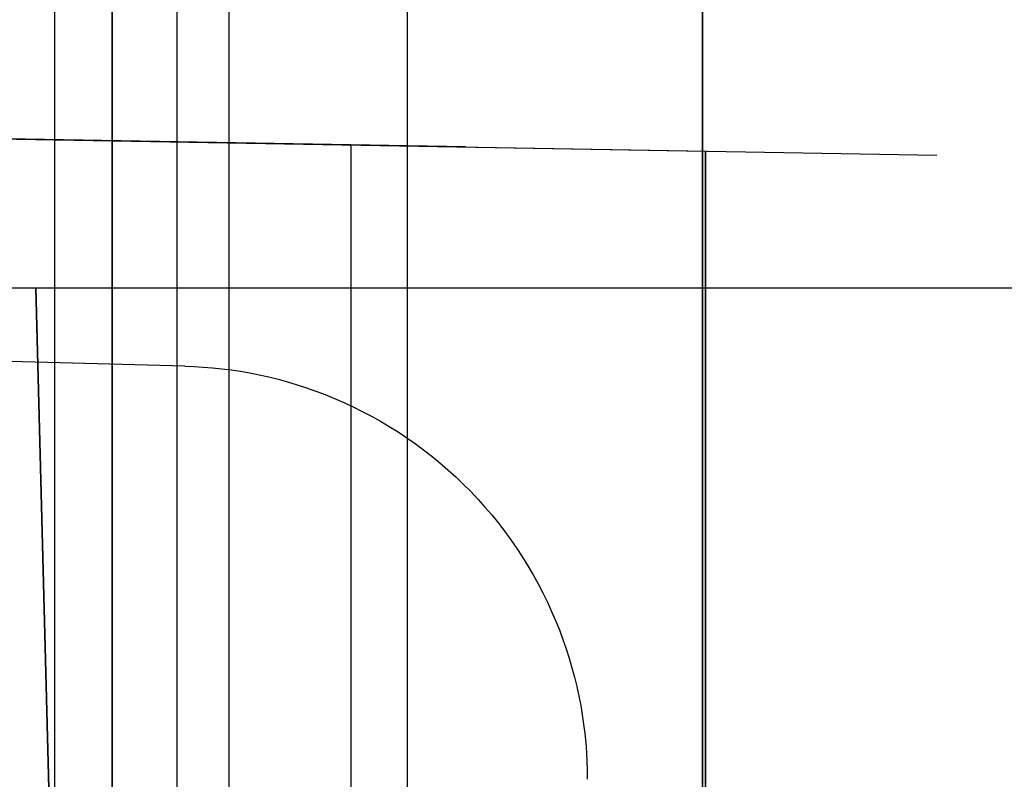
# Model space of a CAD drawing. Header units: millimetres. Extents: x -15 to 7, y 1 to 148.
# Tile 89 of 256: x -5.31 to -3.64, y 16.2 to 17.49. Entities that reach past the tile are written whole.
import ezdxf

# ---------------------------------------------------------------- set-up
doc = ezdxf.new("R2010")
doc.units = ezdxf.units.MM
doc.header["$MEASUREMENT"] = 0
doc.layers.add('Default', color=7, linetype='Continuous', true_color=0x000000)

msp = doc.modelspace()

# ---------------------------------------------------------------- linework, layer by layer
at = {"layer": 'Default', "color": 254, "true_color": 0xcad1ee}
for points in [[(-5.1497, 6.6918), (-5.1497, 71.2156)], [(-5.1497, 69.6998), (-5.1497, 6.9734)], [(-4.6497, 6.9603), (-4.6497, 69.7052)], [(-4.1497, 6.9472), (-4.1497, 69.7106)], [(-4.1497, 7.2489), (-4.1497, 69.3953)], [(-4.1497, 69.08), (-4.1497, 8.1651)], [(-5.2473, 9.1952), (-5.2473, 68.0393)], [(-5.1497, 9.1926), (-5.1497, 68.0403)], [(-5.345, 17.2877), (-4.145, 17.2668)], [(-4.745, 15.2982), (-4.745, 17.2773)], [(-4.745, 15.2982), (-4.745, 17.2773)], [(-4.145, 15.3087), (-4.145, 17.2668)], [(-4.145, 17.2668), (-4.145, 15.3087)], [(-4.145, 15.3087), (-4.145, 17.2668)], [(-5.0267, 16.9026), (-5.345, 16.9109)], [(-5.0267, 16.9026), (-5.0113, 16.902), (-4.9958, 16.9011), (-4.9801, 16.8998), (-4.9644, 16.8982), (-4.9486, 16.8962), (-4.9327, 16.8938), (-4.9168, 16.891), (-4.9008, 16.8878), (-4.8848, 16.8842), (-4.8688, 16.8803), (-4.8528, 16.8759), (-4.8368, 16.8711), (-4.8208, 16.8659), (-4.8048, 16.8603), (-4.7889, 16.8543), (-4.7731, 16.8478), (-4.7573, 16.841), (-4.7417, 16.8337), (-4.7262, 16.826), (-4.7108, 16.8179), (-4.6956, 16.8094), (-4.6805, 16.8004), (-4.6656, 16.7911), (-4.651, 16.7814), (-4.6365, 16.7713), (-4.6223, 16.7608), (-4.6083, 16.7499), (-4.5946, 16.7386), (-4.5811, 16.727), (-4.5679, 16.7151), (-4.5551, 16.7028), (-4.5425, 16.6902), (-4.5303, 16.6773), (-4.5184, 16.664), (-4.5069, 16.6505), (-4.4957, 16.6368), (-4.4849, 16.6227), (-4.4745, 16.6084), (-4.4645, 16.5939), (-4.4548, 16.5792), (-4.4456, 16.5643), (-4.4367, 16.5492), (-4.4283, 16.5339), (-4.4202, 16.5185), (-4.4126, 16.503), (-4.4054, 16.4873), (-4.3986, 16.4716), (-4.3923, 16.4557), (-4.3863, 16.4398), (-4.3808, 16.4238), (-4.3757, 16.4078), (-4.371, 16.3918), (-4.3667, 16.3758), (-4.3628, 16.3598), (-4.3593, 16.3438), (-4.3562, 16.3278), (-4.3535, 16.3119), (-4.3512, 16.296), (-4.3493, 16.2802), (-4.3477, 16.2645), (-4.3465, 16.2489), (-4.3457, 16.2334), (-4.3452, 16.2181), (-4.345, 16.2028)]]:
    msp.add_lwpolyline(points, dxfattribs=at)
at = {"layer": 'Default', "color": 171, "true_color": 0x8080ff}
for points in [[(-4.9524, 70.4573), (-4.9524, 1.062)], [(-5.0397, 3.37), (-5.0397, 27.5187)]]:
    msp.add_lwpolyline(points, dxfattribs=at)
at = {"layer": 'Default', "color": 254, "true_color": 0xcad1ee, "extrusion": (0.017447, -0.00030454, 0.999848)}
msp.add_lwpolyline([(17.1918, 5.2543), (17.1918, 4.0539)], dxfattribs=at)
at = {"layer": 'Default', "color": 254, "true_color": 0xcad1ee, "extrusion": (-0.017447, 0.00030454, 0.999848)}
msp.add_lwpolyline([(-17.1918, -4.8529), (-17.1918, -6.0532)], dxfattribs=at)
at = {"layer": 'Default', "color": 254, "true_color": 0xcad1ee, "extrusion": (1, 0, 0)}
for points in [[(17.2773, -22.4033), (17.2773, -23.3824)], [(17.2668, -22.4138), (17.2668, -23.3719)], [(16.7114, -101.0535), (16.7438, -100.9503), (16.7735, -100.8455), (16.8003, -100.7393), (16.8242, -100.6317), (16.845, -100.5229), (16.8627, -100.413), (16.8772, -100.3022), (16.8885, -100.1905), (16.8966, -100.0781), (16.9012, -99.9652), (16.9026, -99.8519), (16.9005, -99.7384), (16.895, -99.6248), (16.8861, -99.5112), (16.8737, -99.3978), (16.858, -99.2848), (16.8389, -99.1724), (16.8164, -99.0606), (16.7905, -98.9497), (16.7614, -98.8397), (16.7291, -98.7308), (16.6936, -98.6232), (16.655, -98.517), (16.6134, -98.4123), (16.5689, -98.3093), (16.5216, -98.208), (16.4715, -98.1086), (16.4188, -98.0112), (16.3635, -97.9159), (16.3058, -97.8227), (16.2459, -97.7318), (16.1838, -97.6432), (16.1191, -97.5564), (16.0516, -97.471), (15.9812, -97.387), (15.908, -97.3047), (15.8321, -97.2241), (15.7534, -97.1453), (15.6721, -97.0686), (15.5882, -96.994), (15.5018, -96.9217), (15.4131, -96.8518), (15.322, -96.7843), (15.2288, -96.7195), (15.1335, -96.6574), (15.0362, -96.5981), (14.9371, -96.5416), (14.8363, -96.4882), (14.734, -96.4378), (14.6302, -96.3906), (14.5252, -96.3465), (14.419, -96.3057), (14.3118, -96.2681), (14.2038, -96.2338), (14.0952, -96.2029), (13.9859, -96.1752), (13.8764, -96.1509), (13.7665, -96.13), (13.6566, -96.1124), (13.5468, -96.098), (13.4372, -96.0869), (13.3279, -96.0791), (13.2191, -96.0744), (13.1109, -96.0729)], [(16.2877, -23.3719), (16.2877, -22.4138)]]:
    msp.add_lwpolyline(points, dxfattribs=at)
at = {"layer": 'Default', "color": 1, "true_color": 0xff0000}
for points in [[(-8.2188, 17.0353), (-4.0585, 17.0353)], [(-6.2, 17.0353), (-5.2747, 17.0353)], [(-5.2795, 17.0353), (-5.2141, 14.5353)], [(-5.2141, 14.5353), (-5.2795, 17.0353)], [(-5.2795, 17.0353), (-5.2141, 14.5353)], [(-5.2141, 14.5353), (-5.2795, 17.0353)], [(-5.2795, 17.0353), (-5.2141, 14.5353)], [(-5.2141, 14.5353), (-5.2795, 17.0353)], [(-5.2795, 17.0353), (-5.2141, 14.5353)], [(-5.2141, 14.5353), (-5.2795, 17.0353)], [(-5.2795, 17.0353), (-5.2141, 14.5353)], [(-5.2141, 14.5353), (-5.2795, 17.0353)], [(-5.2795, 17.0353), (-5.2141, 14.5353)], [(-5.2141, 14.5353), (-5.2795, 17.0353)], [(-5.2795, 17.0353), (-5.2141, 14.5353)], [(-5.2141, 14.5353), (-5.2795, 17.0353)], [(-5.2795, 17.0353), (-5.2141, 14.5353)], [(-5.2141, 14.5353), (-5.2795, 17.0353)], [(-5.2795, 17.0353), (-5.2141, 14.5353)], [(-5.2141, 14.5353), (-5.2795, 17.0353)], [(-5.2141, 14.5353), (-5.2795, 17.0353)], [(-5.2141, 14.5353), (-5.2795, 17.0353)], [(-5.2141, 14.5353), (-5.2795, 17.0353)], [(-5.2141, 14.5353), (-5.2795, 17.0353)], [(-5.2141, 14.5353), (-5.2795, 17.0353)], [(-5.2141, 14.5353), (-5.2795, 17.0353)], [(-5.2141, 14.5353), (-5.2795, 17.0353)], [(-5.2141, 14.5353), (-5.2795, 17.0353)], [(-5.2141, 14.5353), (-5.2795, 17.0353)], [(-5.2141, 14.5353), (-5.2795, 17.0353)], [(-5.2141, 14.5353), (-5.2795, 17.0353)], [(-5.2141, 14.5353), (-5.2795, 17.0353)], [(-5.2141, 14.5353), (-5.2795, 17.0353)], [(-5.2141, 14.5353), (-5.2795, 17.0353)], [(-5.2141, 14.5353), (-5.2795, 17.0353)], [(-5.2141, 14.5353), (-5.2795, 17.0353)], [(-5.2141, 14.5353), (-5.2795, 17.0353)], [(-5.2141, 14.5353), (-5.2795, 17.0353)], [(-4.0585, 17.0353), (-3.2, 17.0353)]]:
    msp.add_lwpolyline(points, dxfattribs=at)
at = {"layer": 'Default', "color": 1, "true_color": 0xff0000, "extrusion": (-3.5479e-11, 1, 1.41613e-11)}
msp.add_lwpolyline([(3.2, -90.9362), (3.2006, -90.9917), (3.2025, -91.0477), (3.2056, -91.1041), (3.2101, -91.1609), (3.2159, -91.218), (3.2231, -91.2755), (3.2317, -91.3332), (3.2417, -91.3911), (3.2532, -91.4493), (3.2661, -91.5075), (3.2806, -91.5658), (3.2965, -91.6241), (3.314, -91.6824), (3.3329, -91.7406), (3.3535, -91.7986), (3.3755, -91.8565), (3.3991, -91.914), (3.4243, -91.9713), (3.451, -92.0281), (3.4793, -92.0845), (3.5091, -92.1403), (3.5404, -92.1956), (3.5732, -92.2503), (3.6075, -92.3043), (3.6433, -92.3575), (3.6805, -92.4099), (3.7191, -92.4614), (3.7591, -92.512), (3.8005, -92.5616), (3.8431, -92.6102), (3.8871, -92.6577), (3.9322, -92.704), (3.9786, -92.7492), (4.0261, -92.7931), (4.0746, -92.8358), (4.1243, -92.8771), (4.1748, -92.9171), (4.2264, -92.9557), (4.2788, -92.993), (4.332, -93.0287), (4.3859, -93.063), (4.4406, -93.0958), (4.4959, -93.1272), (4.5518, -93.1569), (4.6081, -93.1852), (4.665, -93.2119), (4.7222, -93.2371), (4.7798, -93.2607), (4.8376, -93.2828), (4.8956, -93.3033), (4.9538, -93.3223), (5.0121, -93.3397), (5.0704, -93.3557), (5.1287, -93.3701), (5.187, -93.383), (5.2451, -93.3945), (5.303, -93.4045), (5.3608, -93.4131), (5.4182, -93.4203), (5.4754, -93.4261), (5.5322, -93.4306), (5.5885, -93.4338), (5.6445, -93.4356), (5.7, -93.4362)], dxfattribs=at)
at = {"layer": 'Default', "color": 1, "true_color": 0xff0000, "extrusion": (1, 0, 0)}
for points in [[(17.0353, -46.6613), (17.0353, -47.503)], [(17.0353, -50.6613), (17.0353, -51.503)], [(17.0353, -54.6613), (17.0353, -55.503)], [(17.0353, -58.6613), (17.0353, -59.503)], [(17.0353, -62.6613), (17.0353, -63.503)], [(17.0353, -66.6613), (17.0353, -67.503)], [(17.0353, -70.6613), (17.0353, -71.503)], [(17.0353, -74.6613), (17.0353, -75.503)], [(17.0353, -78.6613), (17.0353, -79.503)], [(17.0353, -30.2502), (17.0353, -30.8396)], [(17.0353, -92.5007), (17.0353, -80.356)], [(17.0353, -77.8083), (17.0353, -76.356)], [(17.0353, -73.8083), (17.0353, -72.356)], [(17.0353, -69.8083), (17.0353, -68.356)], [(17.0353, -65.8083), (17.0353, -64.356)], [(17.0353, -61.8083), (17.0353, -60.356)], [(17.0353, -57.8083), (17.0353, -56.356)], [(17.0353, -53.8083), (17.0353, -52.356)], [(17.0353, -49.8083), (17.0353, -48.356)], [(17.0353, -45.8083), (17.0353, -30.8396)]]:
    msp.add_lwpolyline(points, dxfattribs=at)
at = {"layer": 'Default', "color": 1, "true_color": 0xff0000, "extrusion": (4.4693e-11, 1, 4.3538e-11)}
msp.add_lwpolyline([(5.2795, -79.503), (5.2793, -79.5212), (5.2787, -79.5397), (5.2777, -79.5582), (5.2763, -79.5769), (5.2744, -79.5957), (5.272, -79.6146), (5.2692, -79.6336), (5.266, -79.6527), (5.2623, -79.6718), (5.2581, -79.6909), (5.2534, -79.7101), (5.2483, -79.7293), (5.2426, -79.7484), (5.2365, -79.7676), (5.2298, -79.7867), (5.2227, -79.8057), (5.2151, -79.8246), (5.2069, -79.8434), (5.1983, -79.8621), (5.1892, -79.8807), (5.1795, -79.8991), (5.1694, -79.9173), (5.1588, -79.9353), (5.1477, -79.9531), (5.1362, -79.9707), (5.1241, -79.988), (5.1117, -80.005), (5.0987, -80.0217), (5.0854, -80.0381), (5.0716, -80.0542), (5.0574, -80.0699), (5.0428, -80.0853), (5.0278, -80.1003), (5.0124, -80.1149), (4.9967, -80.1291), (4.9807, -80.1429), (4.9643, -80.1563), (4.9476, -80.1692), (4.9306, -80.1816), (4.9134, -80.1937), (4.8959, -80.2052), (4.8782, -80.2163), (4.8602, -80.2269), (4.8421, -80.237), (4.8238, -80.2466), (4.8053, -80.2557), (4.7867, -80.2643), (4.768, -80.2725), (4.7492, -80.2801), (4.7302, -80.2872), (4.7113, -80.2939), (4.6923, -80.3), (4.6732, -80.3057), (4.6542, -80.3109), (4.6352, -80.3155), (4.6162, -80.3198), (4.5972, -80.3235), (4.5783, -80.3268), (4.5594, -80.3296), (4.5407, -80.332), (4.522, -80.3339), (4.5035, -80.3354), (4.4851, -80.3365), (4.4668, -80.3372)], dxfattribs=at)
at = {"layer": 'Default', "color": 1, "true_color": 0xff0000, "extrusion": (4.46973e-11, 1, -4.35337e-11)}
msp.add_lwpolyline([(4.4668, -77.8271), (4.4851, -77.8277), (4.5035, -77.8288), (4.522, -77.8303), (4.5407, -77.8323), (4.5594, -77.8347), (4.5783, -77.8375), (4.5972, -77.8408), (4.6162, -77.8445), (4.6352, -77.8487), (4.6542, -77.8534), (4.6732, -77.8586), (4.6923, -77.8643), (4.7113, -77.8704), (4.7302, -77.877), (4.7492, -77.8842), (4.768, -77.8918), (4.7867, -77.8999), (4.8053, -77.9086), (4.8238, -77.9177), (4.8421, -77.9273), (4.8602, -77.9374), (4.8782, -77.948), (4.8959, -77.9591), (4.9134, -77.9706), (4.9306, -77.9826), (4.9476, -77.9951), (4.9643, -78.008), (4.9807, -78.0214), (4.9967, -78.0352), (5.0124, -78.0494), (5.0278, -78.064), (5.0428, -78.079), (5.0574, -78.0944), (5.0716, -78.1101), (5.0854, -78.1262), (5.0987, -78.1426), (5.1117, -78.1593), (5.1241, -78.1763), (5.1362, -78.1936), (5.1477, -78.2112), (5.1588, -78.229), (5.1694, -78.247), (5.1795, -78.2652), (5.1892, -78.2836), (5.1983, -78.3021), (5.2069, -78.3208), (5.2151, -78.3397), (5.2227, -78.3586), (5.2298, -78.3776), (5.2365, -78.3967), (5.2426, -78.4158), (5.2483, -78.435), (5.2534, -78.4542), (5.2581, -78.4733), (5.2623, -78.4925), (5.266, -78.5116), (5.2692, -78.5307), (5.272, -78.5496), (5.2744, -78.5685), (5.2763, -78.5874), (5.2777, -78.606), (5.2787, -78.6246), (5.2793, -78.643), (5.2795, -78.6613)], dxfattribs=at)
at = {"layer": 'Default', "color": 1, "true_color": 0xff0000, "extrusion": (4.47038e-11, 1, 4.35485e-11)}
for points in [[(5.2795, -75.503), (5.2793, -75.5212), (5.2787, -75.5397), (5.2777, -75.5582), (5.2763, -75.5769), (5.2744, -75.5957), (5.272, -75.6146), (5.2692, -75.6336), (5.266, -75.6527), (5.2623, -75.6718), (5.2581, -75.6909), (5.2534, -75.7101), (5.2483, -75.7293), (5.2426, -75.7484), (5.2365, -75.7676), (5.2298, -75.7867), (5.2227, -75.8057), (5.2151, -75.8246), (5.2069, -75.8434), (5.1983, -75.8621), (5.1892, -75.8807), (5.1795, -75.8991), (5.1694, -75.9173), (5.1588, -75.9353), (5.1477, -75.9531), (5.1362, -75.9707), (5.1241, -75.988), (5.1117, -76.005), (5.0987, -76.0217), (5.0854, -76.0381), (5.0716, -76.0542), (5.0574, -76.0699), (5.0428, -76.0853), (5.0278, -76.1003), (5.0124, -76.1149), (4.9967, -76.1291), (4.9807, -76.1429), (4.9643, -76.1563), (4.9476, -76.1692), (4.9306, -76.1816), (4.9134, -76.1937), (4.8959, -76.2052), (4.8782, -76.2163), (4.8602, -76.2269), (4.8421, -76.237), (4.8238, -76.2466), (4.8053, -76.2557), (4.7867, -76.2643), (4.768, -76.2725), (4.7492, -76.2801), (4.7302, -76.2872), (4.7113, -76.2939), (4.6923, -76.3), (4.6732, -76.3057), (4.6542, -76.3109), (4.6352, -76.3155), (4.6162, -76.3198), (4.5972, -76.3235), (4.5783, -76.3268), (4.5594, -76.3296), (4.5407, -76.332), (4.522, -76.3339), (4.5035, -76.3354), (4.4851, -76.3365), (4.4668, -76.3372)], [(5.2795, -63.503), (5.2793, -63.5212), (5.2787, -63.5397), (5.2777, -63.5582), (5.2763, -63.5769), (5.2744, -63.5957), (5.272, -63.6146), (5.2692, -63.6336), (5.266, -63.6527), (5.2623, -63.6718), (5.2581, -63.6909), (5.2534, -63.7101), (5.2483, -63.7293), (5.2426, -63.7484), (5.2365, -63.7676), (5.2298, -63.7867), (5.2227, -63.8057), (5.2151, -63.8246), (5.2069, -63.8434), (5.1983, -63.8621), (5.1892, -63.8807), (5.1795, -63.8991), (5.1694, -63.9173), (5.1588, -63.9353), (5.1477, -63.9531), (5.1362, -63.9707), (5.1241, -63.988), (5.1117, -64.005), (5.0987, -64.0217), (5.0854, -64.0381), (5.0716, -64.0542), (5.0574, -64.0699), (5.0428, -64.0853), (5.0278, -64.1003), (5.0124, -64.1149), (4.9967, -64.1291), (4.9807, -64.1429), (4.9643, -64.1563), (4.9476, -64.1692), (4.9306, -64.1816), (4.9134, -64.1937), (4.8959, -64.2052), (4.8782, -64.2163), (4.8602, -64.2269), (4.8421, -64.237), (4.8238, -64.2466), (4.8053, -64.2557), (4.7867, -64.2643), (4.768, -64.2725), (4.7492, -64.2801), (4.7302, -64.2872), (4.7113, -64.2939), (4.6923, -64.3), (4.6732, -64.3057), (4.6542, -64.3109), (4.6352, -64.3155), (4.6162, -64.3198), (4.5972, -64.3235), (4.5783, -64.3268), (4.5594, -64.3296), (4.5407, -64.332), (4.522, -64.3339), (4.5035, -64.3354), (4.4851, -64.3365), (4.4668, -64.3372)], [(5.2795, -55.503), (5.2793, -55.5212), (5.2787, -55.5397), (5.2777, -55.5582), (5.2763, -55.5769), (5.2744, -55.5957), (5.272, -55.6146), (5.2692, -55.6336), (5.266, -55.6527), (5.2623, -55.6718), (5.2581, -55.6909), (5.2534, -55.7101), (5.2483, -55.7293), (5.2426, -55.7484), (5.2365, -55.7676), (5.2298, -55.7867), (5.2227, -55.8057), (5.2151, -55.8246), (5.2069, -55.8434), (5.1983, -55.8621), (5.1892, -55.8807), (5.1795, -55.8991), (5.1694, -55.9173), (5.1588, -55.9353), (5.1477, -55.9531), (5.1362, -55.9707), (5.1241, -55.988), (5.1117, -56.005), (5.0987, -56.0217), (5.0854, -56.0381), (5.0716, -56.0542), (5.0574, -56.0699), (5.0428, -56.0853), (5.0278, -56.1003), (5.0124, -56.1149), (4.9967, -56.1291), (4.9807, -56.1429), (4.9643, -56.1563), (4.9476, -56.1692), (4.9306, -56.1816), (4.9134, -56.1937), (4.8959, -56.2052), (4.8782, -56.2163), (4.8602, -56.2269), (4.8421, -56.237), (4.8238, -56.2466), (4.8053, -56.2557), (4.7867, -56.2643), (4.768, -56.2725), (4.7492, -56.2801), (4.7302, -56.2872), (4.7113, -56.2939), (4.6923, -56.3), (4.6732, -56.3057), (4.6542, -56.3109), (4.6352, -56.3155), (4.6162, -56.3198), (4.5972, -56.3235), (4.5783, -56.3268), (4.5594, -56.3296), (4.5407, -56.332), (4.522, -56.3339), (4.5035, -56.3354), (4.4851, -56.3365), (4.4668, -56.3372)]]:
    msp.add_lwpolyline(points, dxfattribs=at)
at = {"layer": 'Default', "color": 1, "true_color": 0xff0000, "extrusion": (4.47145e-11, 1, -4.3559e-11)}
for points in [[(4.4668, -73.8271), (4.4851, -73.8277), (4.5035, -73.8288), (4.522, -73.8303), (4.5407, -73.8323), (4.5594, -73.8347), (4.5783, -73.8375), (4.5972, -73.8408), (4.6162, -73.8445), (4.6352, -73.8487), (4.6542, -73.8534), (4.6732, -73.8586), (4.6923, -73.8643), (4.7113, -73.8704), (4.7302, -73.877), (4.7492, -73.8842), (4.768, -73.8918), (4.7867, -73.8999), (4.8053, -73.9086), (4.8238, -73.9177), (4.8421, -73.9273), (4.8602, -73.9374), (4.8782, -73.948), (4.8959, -73.9591), (4.9134, -73.9706), (4.9306, -73.9826), (4.9476, -73.9951), (4.9643, -74.008), (4.9807, -74.0214), (4.9967, -74.0352), (5.0124, -74.0494), (5.0278, -74.064), (5.0428, -74.079), (5.0574, -74.0944), (5.0716, -74.1101), (5.0854, -74.1262), (5.0987, -74.1426), (5.1117, -74.1593), (5.1241, -74.1763), (5.1362, -74.1936), (5.1477, -74.2112), (5.1588, -74.229), (5.1694, -74.247), (5.1795, -74.2652), (5.1892, -74.2836), (5.1983, -74.3021), (5.2069, -74.3208), (5.2151, -74.3397), (5.2227, -74.3586), (5.2298, -74.3776), (5.2365, -74.3967), (5.2426, -74.4158), (5.2483, -74.435), (5.2534, -74.4542), (5.2581, -74.4733), (5.2623, -74.4925), (5.266, -74.5116), (5.2692, -74.5307), (5.272, -74.5496), (5.2744, -74.5685), (5.2763, -74.5874), (5.2777, -74.606), (5.2787, -74.6246), (5.2793, -74.643), (5.2795, -74.6613)], [(4.4668, -69.8271), (4.4851, -69.8277), (4.5035, -69.8288), (4.522, -69.8303), (4.5407, -69.8323), (4.5594, -69.8347), (4.5783, -69.8375), (4.5972, -69.8408), (4.6162, -69.8445), (4.6352, -69.8487), (4.6542, -69.8534), (4.6732, -69.8586), (4.6923, -69.8643), (4.7113, -69.8704), (4.7302, -69.877), (4.7492, -69.8842), (4.768, -69.8918), (4.7867, -69.8999), (4.8053, -69.9086), (4.8238, -69.9177), (4.8421, -69.9273), (4.8602, -69.9374), (4.8782, -69.948), (4.8959, -69.9591), (4.9134, -69.9706), (4.9306, -69.9826), (4.9476, -69.9951), (4.9643, -70.008), (4.9807, -70.0214), (4.9967, -70.0352), (5.0124, -70.0494), (5.0278, -70.064), (5.0428, -70.079), (5.0574, -70.0944), (5.0716, -70.1101), (5.0854, -70.1262), (5.0987, -70.1426), (5.1117, -70.1593), (5.1241, -70.1763), (5.1362, -70.1936), (5.1477, -70.2112), (5.1588, -70.229), (5.1694, -70.247), (5.1795, -70.2652), (5.1892, -70.2836), (5.1983, -70.3021), (5.2069, -70.3208), (5.2151, -70.3397), (5.2227, -70.3586), (5.2298, -70.3776), (5.2365, -70.3967), (5.2426, -70.4158), (5.2483, -70.435), (5.2534, -70.4542), (5.2581, -70.4733), (5.2623, -70.4925), (5.266, -70.5116), (5.2692, -70.5307), (5.272, -70.5496), (5.2744, -70.5685), (5.2763, -70.5874), (5.2777, -70.606), (5.2787, -70.6246), (5.2793, -70.643), (5.2795, -70.6613)], [(4.4668, -45.8271), (4.4851, -45.8277), (4.5035, -45.8288), (4.522, -45.8303), (4.5407, -45.8323), (4.5594, -45.8347), (4.5783, -45.8375), (4.5972, -45.8408), (4.6162, -45.8445), (4.6352, -45.8487), (4.6542, -45.8534), (4.6732, -45.8586), (4.6923, -45.8643), (4.7113, -45.8704), (4.7302, -45.877), (4.7492, -45.8842), (4.768, -45.8918), (4.7867, -45.8999), (4.8053, -45.9086), (4.8238, -45.9177), (4.8421, -45.9273), (4.8602, -45.9374), (4.8782, -45.948), (4.8959, -45.9591), (4.9134, -45.9706), (4.9306, -45.9826), (4.9476, -45.9951), (4.9643, -46.008), (4.9807, -46.0214), (4.9967, -46.0352), (5.0124, -46.0494), (5.0278, -46.064), (5.0428, -46.079), (5.0574, -46.0944), (5.0716, -46.1101), (5.0854, -46.1262), (5.0987, -46.1426), (5.1117, -46.1593), (5.1241, -46.1763), (5.1362, -46.1936), (5.1477, -46.2112), (5.1588, -46.229), (5.1694, -46.247), (5.1795, -46.2652), (5.1892, -46.2836), (5.1983, -46.3021), (5.2069, -46.3208), (5.2151, -46.3397), (5.2227, -46.3586), (5.2298, -46.3776), (5.2365, -46.3967), (5.2426, -46.4158), (5.2483, -46.435), (5.2534, -46.4542), (5.2581, -46.4733), (5.2623, -46.4925), (5.266, -46.5116), (5.2692, -46.5307), (5.272, -46.5496), (5.2744, -46.5685), (5.2763, -46.5874), (5.2777, -46.606), (5.2787, -46.6246), (5.2793, -46.643), (5.2795, -46.6613)]]:
    msp.add_lwpolyline(points, dxfattribs=at)
at = {"layer": 'Default', "color": 1, "true_color": 0xff0000, "extrusion": (4.47145e-11, 1, 4.3559e-11)}
for points in [[(5.2795, -71.503), (5.2793, -71.5212), (5.2787, -71.5397), (5.2777, -71.5582), (5.2763, -71.5769), (5.2744, -71.5957), (5.272, -71.6146), (5.2692, -71.6336), (5.266, -71.6527), (5.2623, -71.6718), (5.2581, -71.6909), (5.2534, -71.7101), (5.2483, -71.7293), (5.2426, -71.7484), (5.2365, -71.7676), (5.2298, -71.7867), (5.2227, -71.8057), (5.2151, -71.8246), (5.2069, -71.8434), (5.1983, -71.8621), (5.1892, -71.8807), (5.1795, -71.8991), (5.1694, -71.9173), (5.1588, -71.9353), (5.1477, -71.9531), (5.1362, -71.9707), (5.1241, -71.988), (5.1117, -72.005), (5.0987, -72.0217), (5.0854, -72.0381), (5.0716, -72.0542), (5.0574, -72.0699), (5.0428, -72.0853), (5.0278, -72.1003), (5.0124, -72.1149), (4.9967, -72.1291), (4.9807, -72.1429), (4.9643, -72.1563), (4.9476, -72.1692), (4.9306, -72.1816), (4.9134, -72.1937), (4.8959, -72.2052), (4.8782, -72.2163), (4.8602, -72.2269), (4.8421, -72.237), (4.8238, -72.2466), (4.8053, -72.2557), (4.7867, -72.2643), (4.768, -72.2725), (4.7492, -72.2801), (4.7302, -72.2872), (4.7113, -72.2939), (4.6923, -72.3), (4.6732, -72.3057), (4.6542, -72.3109), (4.6352, -72.3155), (4.6162, -72.3198), (4.5972, -72.3235), (4.5783, -72.3268), (4.5594, -72.3296), (4.5407, -72.332), (4.522, -72.3339), (4.5035, -72.3354), (4.4851, -72.3365), (4.4668, -72.3372)], [(5.2795, -67.503), (5.2793, -67.5212), (5.2787, -67.5397), (5.2777, -67.5582), (5.2763, -67.5769), (5.2744, -67.5957), (5.272, -67.6146), (5.2692, -67.6336), (5.266, -67.6527), (5.2623, -67.6718), (5.2581, -67.6909), (5.2534, -67.7101), (5.2483, -67.7293), (5.2426, -67.7484), (5.2365, -67.7676), (5.2298, -67.7867), (5.2227, -67.8057), (5.2151, -67.8246), (5.2069, -67.8434), (5.1983, -67.8621), (5.1892, -67.8807), (5.1795, -67.8991), (5.1694, -67.9173), (5.1588, -67.9353), (5.1477, -67.9531), (5.1362, -67.9707), (5.1241, -67.988), (5.1117, -68.005), (5.0987, -68.0217), (5.0854, -68.0381), (5.0716, -68.0542), (5.0574, -68.0699), (5.0428, -68.0853), (5.0278, -68.1003), (5.0124, -68.1149), (4.9967, -68.1291), (4.9807, -68.1429), (4.9643, -68.1563), (4.9476, -68.1692), (4.9306, -68.1816), (4.9134, -68.1937), (4.8959, -68.2052), (4.8782, -68.2163), (4.8602, -68.2269), (4.8421, -68.237), (4.8238, -68.2466), (4.8053, -68.2557), (4.7867, -68.2643), (4.768, -68.2725), (4.7492, -68.2801), (4.7302, -68.2872), (4.7113, -68.2939), (4.6923, -68.3), (4.6732, -68.3057), (4.6542, -68.3109), (4.6352, -68.3155), (4.6162, -68.3198), (4.5972, -68.3235), (4.5783, -68.3268), (4.5594, -68.3296), (4.5407, -68.332), (4.522, -68.3339), (4.5035, -68.3354), (4.4851, -68.3365), (4.4668, -68.3372)]]:
    msp.add_lwpolyline(points, dxfattribs=at)
at = {"layer": 'Default', "color": 1, "true_color": 0xff0000, "extrusion": (4.4693e-11, 1, -4.3538e-11)}
msp.add_lwpolyline([(4.4668, -65.8271), (4.4851, -65.8277), (4.5035, -65.8288), (4.522, -65.8303), (4.5407, -65.8323), (4.5594, -65.8347), (4.5783, -65.8375), (4.5972, -65.8408), (4.6162, -65.8445), (4.6352, -65.8487), (4.6542, -65.8534), (4.6732, -65.8586), (4.6923, -65.8643), (4.7113, -65.8704), (4.7302, -65.877), (4.7492, -65.8842), (4.768, -65.8918), (4.7867, -65.8999), (4.8053, -65.9086), (4.8238, -65.9177), (4.8421, -65.9273), (4.8602, -65.9374), (4.8782, -65.948), (4.8959, -65.9591), (4.9134, -65.9706), (4.9306, -65.9826), (4.9476, -65.9951), (4.9643, -66.008), (4.9807, -66.0214), (4.9967, -66.0352), (5.0124, -66.0494), (5.0278, -66.064), (5.0428, -66.079), (5.0574, -66.0944), (5.0716, -66.1101), (5.0854, -66.1262), (5.0987, -66.1426), (5.1117, -66.1593), (5.1241, -66.1763), (5.1362, -66.1936), (5.1477, -66.2112), (5.1588, -66.229), (5.1694, -66.247), (5.1795, -66.2652), (5.1892, -66.2836), (5.1983, -66.3021), (5.2069, -66.3208), (5.2151, -66.3397), (5.2227, -66.3586), (5.2298, -66.3776), (5.2365, -66.3967), (5.2426, -66.4158), (5.2483, -66.435), (5.2534, -66.4542), (5.2581, -66.4733), (5.2623, -66.4925), (5.266, -66.5116), (5.2692, -66.5307), (5.272, -66.5496), (5.2744, -66.5685), (5.2763, -66.5874), (5.2777, -66.606), (5.2787, -66.6246), (5.2793, -66.643), (5.2795, -66.6613)], dxfattribs=at)
at = {"layer": 'Default', "color": 1, "true_color": 0xff0000, "extrusion": (4.47188e-11, 1, -4.35546e-11)}
msp.add_lwpolyline([(4.4668, -61.8271), (4.4851, -61.8277), (4.5035, -61.8288), (4.522, -61.8303), (4.5407, -61.8323), (4.5594, -61.8347), (4.5783, -61.8375), (4.5972, -61.8408), (4.6162, -61.8445), (4.6352, -61.8487), (4.6542, -61.8534), (4.6732, -61.8586), (4.6923, -61.8643), (4.7113, -61.8704), (4.7302, -61.877), (4.7492, -61.8842), (4.768, -61.8918), (4.7867, -61.8999), (4.8053, -61.9086), (4.8238, -61.9177), (4.8421, -61.9273), (4.8602, -61.9374), (4.8782, -61.948), (4.8959, -61.9591), (4.9134, -61.9706), (4.9306, -61.9826), (4.9476, -61.9951), (4.9643, -62.008), (4.9807, -62.0214), (4.9967, -62.0352), (5.0124, -62.0494), (5.0278, -62.064), (5.0428, -62.079), (5.0574, -62.0944), (5.0716, -62.1101), (5.0854, -62.1262), (5.0987, -62.1426), (5.1117, -62.1593), (5.1241, -62.1763), (5.1362, -62.1936), (5.1477, -62.2112), (5.1588, -62.229), (5.1694, -62.247), (5.1795, -62.2652), (5.1892, -62.2836), (5.1983, -62.3021), (5.2069, -62.3208), (5.2151, -62.3397), (5.2227, -62.3586), (5.2298, -62.3776), (5.2365, -62.3967), (5.2426, -62.4158), (5.2483, -62.435), (5.2534, -62.4542), (5.2581, -62.4733), (5.2623, -62.4925), (5.266, -62.5116), (5.2692, -62.5307), (5.272, -62.5496), (5.2744, -62.5685), (5.2763, -62.5874), (5.2777, -62.606), (5.2787, -62.6246), (5.2793, -62.643), (5.2795, -62.6613)], dxfattribs=at)
at = {"layer": 'Default', "color": 1, "true_color": 0xff0000, "extrusion": (4.48285e-11, 1, 4.36785e-11)}
msp.add_lwpolyline([(5.2795, -59.503), (5.2793, -59.5212), (5.2787, -59.5397), (5.2777, -59.5582), (5.2763, -59.5769), (5.2744, -59.5957), (5.272, -59.6146), (5.2692, -59.6336), (5.266, -59.6527), (5.2623, -59.6718), (5.2581, -59.6909), (5.2534, -59.7101), (5.2483, -59.7293), (5.2426, -59.7484), (5.2365, -59.7676), (5.2298, -59.7867), (5.2227, -59.8057), (5.2151, -59.8246), (5.2069, -59.8434), (5.1983, -59.8621), (5.1892, -59.8807), (5.1795, -59.8991), (5.1694, -59.9173), (5.1588, -59.9353), (5.1477, -59.9531), (5.1362, -59.9707), (5.1241, -59.988), (5.1117, -60.005), (5.0987, -60.0217), (5.0854, -60.0381), (5.0716, -60.0542), (5.0574, -60.0699), (5.0428, -60.0853), (5.0278, -60.1003), (5.0124, -60.1149), (4.9967, -60.1291), (4.9807, -60.1429), (4.9643, -60.1563), (4.9476, -60.1692), (4.9306, -60.1816), (4.9134, -60.1937), (4.8959, -60.2052), (4.8782, -60.2163), (4.8602, -60.2269), (4.8421, -60.237), (4.8238, -60.2466), (4.8053, -60.2557), (4.7867, -60.2643), (4.768, -60.2725), (4.7492, -60.2801), (4.7302, -60.2872), (4.7113, -60.2939), (4.6923, -60.3), (4.6732, -60.3057), (4.6542, -60.3109), (4.6352, -60.3155), (4.6162, -60.3198), (4.5972, -60.3235), (4.5783, -60.3268), (4.5594, -60.3296), (4.5407, -60.332), (4.522, -60.3339), (4.5035, -60.3354), (4.4851, -60.3365), (4.4668, -60.3372)], dxfattribs=at)
at = {"layer": 'Default', "color": 1, "true_color": 0xff0000, "extrusion": (4.46823e-11, 1, -4.35276e-11)}
for points in [[(4.4668, -57.8271), (4.4851, -57.8277), (4.5035, -57.8288), (4.522, -57.8303), (4.5407, -57.8323), (4.5594, -57.8347), (4.5783, -57.8375), (4.5972, -57.8408), (4.6162, -57.8445), (4.6352, -57.8487), (4.6542, -57.8534), (4.6732, -57.8586), (4.6923, -57.8643), (4.7113, -57.8704), (4.7302, -57.877), (4.7492, -57.8842), (4.768, -57.8918), (4.7867, -57.8999), (4.8053, -57.9086), (4.8238, -57.9177), (4.8421, -57.9273), (4.8602, -57.9374), (4.8782, -57.948), (4.8959, -57.9591), (4.9134, -57.9706), (4.9306, -57.9826), (4.9476, -57.9951), (4.9643, -58.008), (4.9807, -58.0214), (4.9967, -58.0352), (5.0124, -58.0494), (5.0278, -58.064), (5.0428, -58.079), (5.0574, -58.0944), (5.0716, -58.1101), (5.0854, -58.1262), (5.0987, -58.1426), (5.1117, -58.1593), (5.1241, -58.1763), (5.1362, -58.1936), (5.1477, -58.2112), (5.1588, -58.229), (5.1694, -58.247), (5.1795, -58.2652), (5.1892, -58.2836), (5.1983, -58.3021), (5.2069, -58.3208), (5.2151, -58.3397), (5.2227, -58.3586), (5.2298, -58.3776), (5.2365, -58.3967), (5.2426, -58.4158), (5.2483, -58.435), (5.2534, -58.4542), (5.2581, -58.4733), (5.2623, -58.4925), (5.266, -58.5116), (5.2692, -58.5307), (5.272, -58.5496), (5.2744, -58.5685), (5.2763, -58.5874), (5.2777, -58.606), (5.2787, -58.6246), (5.2793, -58.643), (5.2795, -58.6613)], [(4.4668, -49.8271), (4.4851, -49.8277), (4.5035, -49.8288), (4.522, -49.8303), (4.5407, -49.8323), (4.5594, -49.8347), (4.5783, -49.8375), (4.5972, -49.8408), (4.6162, -49.8445), (4.6352, -49.8487), (4.6542, -49.8534), (4.6732, -49.8586), (4.6923, -49.8643), (4.7113, -49.8704), (4.7302, -49.877), (4.7492, -49.8842), (4.768, -49.8918), (4.7867, -49.8999), (4.8053, -49.9086), (4.8238, -49.9177), (4.8421, -49.9273), (4.8602, -49.9374), (4.8782, -49.948), (4.8959, -49.9591), (4.9134, -49.9706), (4.9306, -49.9826), (4.9476, -49.9951), (4.9643, -50.008), (4.9807, -50.0214), (4.9967, -50.0352), (5.0124, -50.0494), (5.0278, -50.064), (5.0428, -50.079), (5.0574, -50.0944), (5.0716, -50.1101), (5.0854, -50.1262), (5.0987, -50.1426), (5.1117, -50.1593), (5.1241, -50.1763), (5.1362, -50.1936), (5.1477, -50.2112), (5.1588, -50.229), (5.1694, -50.247), (5.1795, -50.2652), (5.1892, -50.2836), (5.1983, -50.3021), (5.2069, -50.3208), (5.2151, -50.3397), (5.2227, -50.3586), (5.2298, -50.3776), (5.2365, -50.3967), (5.2426, -50.4158), (5.2483, -50.435), (5.2534, -50.4542), (5.2581, -50.4733), (5.2623, -50.4925), (5.266, -50.5116), (5.2692, -50.5307), (5.272, -50.5496), (5.2744, -50.5685), (5.2763, -50.5874), (5.2777, -50.606), (5.2787, -50.6246), (5.2793, -50.643), (5.2795, -50.6613)]]:
    msp.add_lwpolyline(points, dxfattribs=at)
at = {"layer": 'Default', "color": 1, "true_color": 0xff0000, "extrusion": (4.4822e-11, 1, -4.36637e-11)}
msp.add_lwpolyline([(4.4668, -53.8271), (4.4851, -53.8277), (4.5035, -53.8288), (4.522, -53.8303), (4.5407, -53.8323), (4.5594, -53.8347), (4.5783, -53.8375), (4.5972, -53.8408), (4.6162, -53.8445), (4.6352, -53.8487), (4.6542, -53.8534), (4.6732, -53.8586), (4.6923, -53.8643), (4.7113, -53.8704), (4.7302, -53.877), (4.7492, -53.8842), (4.768, -53.8918), (4.7867, -53.8999), (4.8053, -53.9086), (4.8238, -53.9177), (4.8421, -53.9273), (4.8602, -53.9374), (4.8782, -53.948), (4.8959, -53.9591), (4.9134, -53.9706), (4.9306, -53.9826), (4.9476, -53.9951), (4.9643, -54.008), (4.9807, -54.0214), (4.9967, -54.0352), (5.0124, -54.0494), (5.0278, -54.064), (5.0428, -54.079), (5.0574, -54.0944), (5.0716, -54.1101), (5.0854, -54.1262), (5.0987, -54.1426), (5.1117, -54.1593), (5.1241, -54.1763), (5.1362, -54.1936), (5.1477, -54.2112), (5.1588, -54.229), (5.1694, -54.247), (5.1795, -54.2652), (5.1892, -54.2836), (5.1983, -54.3021), (5.2069, -54.3208), (5.2151, -54.3397), (5.2227, -54.3586), (5.2298, -54.3776), (5.2365, -54.3967), (5.2426, -54.4158), (5.2483, -54.435), (5.2534, -54.4542), (5.2581, -54.4733), (5.2623, -54.4925), (5.266, -54.5116), (5.2692, -54.5307), (5.272, -54.5496), (5.2744, -54.5685), (5.2763, -54.5874), (5.2777, -54.606), (5.2787, -54.6246), (5.2793, -54.643), (5.2795, -54.6613)], dxfattribs=at)
at = {"layer": 'Default', "color": 1, "true_color": 0xff0000, "extrusion": (4.48328e-11, 1, 4.36741e-11)}
msp.add_lwpolyline([(5.2795, -51.503), (5.2793, -51.5212), (5.2787, -51.5397), (5.2777, -51.5582), (5.2763, -51.5769), (5.2744, -51.5957), (5.272, -51.6146), (5.2692, -51.6336), (5.266, -51.6527), (5.2623, -51.6718), (5.2581, -51.6909), (5.2534, -51.7101), (5.2483, -51.7293), (5.2426, -51.7484), (5.2365, -51.7676), (5.2298, -51.7867), (5.2227, -51.8057), (5.2151, -51.8246), (5.2069, -51.8434), (5.1983, -51.8621), (5.1892, -51.8807), (5.1795, -51.8991), (5.1694, -51.9173), (5.1588, -51.9353), (5.1477, -51.9531), (5.1362, -51.9707), (5.1241, -51.988), (5.1117, -52.005), (5.0987, -52.0217), (5.0854, -52.0381), (5.0716, -52.0542), (5.0574, -52.0699), (5.0428, -52.0853), (5.0278, -52.1003), (5.0124, -52.1149), (4.9967, -52.1291), (4.9807, -52.1429), (4.9643, -52.1563), (4.9476, -52.1692), (4.9306, -52.1816), (4.9134, -52.1937), (4.8959, -52.2052), (4.8782, -52.2163), (4.8602, -52.2269), (4.8421, -52.237), (4.8238, -52.2466), (4.8053, -52.2557), (4.7867, -52.2643), (4.768, -52.2725), (4.7492, -52.2801), (4.7302, -52.2872), (4.7113, -52.2939), (4.6923, -52.3), (4.6732, -52.3057), (4.6542, -52.3109), (4.6352, -52.3155), (4.6162, -52.3198), (4.5972, -52.3235), (4.5783, -52.3268), (4.5594, -52.3296), (4.5407, -52.332), (4.522, -52.3339), (4.5035, -52.3354), (4.4851, -52.3365), (4.4668, -52.3372)], dxfattribs=at)
at = {"layer": 'Default', "color": 1, "true_color": 0xff0000, "extrusion": (4.4822e-11, 1, 4.36637e-11)}
msp.add_lwpolyline([(5.2795, -47.503), (5.2793, -47.5212), (5.2787, -47.5397), (5.2777, -47.5582), (5.2763, -47.5769), (5.2744, -47.5957), (5.272, -47.6146), (5.2692, -47.6336), (5.266, -47.6527), (5.2623, -47.6718), (5.2581, -47.6909), (5.2534, -47.7101), (5.2483, -47.7293), (5.2426, -47.7484), (5.2365, -47.7676), (5.2298, -47.7867), (5.2227, -47.8057), (5.2151, -47.8246), (5.2069, -47.8434), (5.1983, -47.8621), (5.1892, -47.8807), (5.1795, -47.8991), (5.1694, -47.9173), (5.1588, -47.9353), (5.1477, -47.9531), (5.1362, -47.9707), (5.1241, -47.988), (5.1117, -48.005), (5.0987, -48.0217), (5.0854, -48.0381), (5.0716, -48.0542), (5.0574, -48.0699), (5.0428, -48.0853), (5.0278, -48.1003), (5.0124, -48.1149), (4.9967, -48.1291), (4.9807, -48.1429), (4.9643, -48.1563), (4.9476, -48.1692), (4.9306, -48.1816), (4.9134, -48.1937), (4.8959, -48.2052), (4.8782, -48.2163), (4.8602, -48.2269), (4.8421, -48.237), (4.8238, -48.2466), (4.8053, -48.2557), (4.7867, -48.2643), (4.768, -48.2725), (4.7492, -48.2801), (4.7302, -48.2872), (4.7113, -48.2939), (4.6923, -48.3), (4.6732, -48.3057), (4.6542, -48.3109), (4.6352, -48.3155), (4.6162, -48.3198), (4.5972, -48.3235), (4.5783, -48.3268), (4.5594, -48.3296), (4.5407, -48.332), (4.522, -48.3339), (4.5035, -48.3354), (4.4851, -48.3365), (4.4668, -48.3372)], dxfattribs=at)
at = {"layer": 'Default', "color": 1, "true_color": 0xff0000, "extrusion": (0, 1, 0)}
for points in [[(4.4668, -48.3372), (0.25, -48.4476)], [(0.25, -45.7166), (4.4668, -45.8271)], [(4.4668, -52.3372), (0.25, -52.4476)], [(0.25, -49.7166), (4.4668, -49.8271)], [(4.4668, -56.3372), (0.25, -56.4476)], [(0.25, -53.7166), (4.4668, -53.8271)], [(4.4668, -60.3372), (0.25, -60.4476)], [(0.25, -57.7166), (4.4668, -57.8271)], [(4.4668, -64.3372), (0.25, -64.4476)], [(0.25, -61.7166), (4.4668, -61.8271)], [(4.4668, -68.3372), (0.25, -68.4476)], [(0.25, -65.7166), (4.4668, -65.8271)], [(4.4668, -72.3372), (0.25, -72.4476)], [(0.25, -69.7166), (4.4668, -69.8271)], [(4.4668, -76.3372), (0.25, -76.4476)], [(0.25, -73.7166), (4.4668, -73.8271)], [(4.4668, -80.3372), (0.25, -80.4476)], [(0.25, -77.7166), (4.4668, -77.8271)]]:
    msp.add_lwpolyline(points, dxfattribs=at)
at = {"layer": 'Default', "color": 1, "true_color": 0xff0000, "extrusion": (1, 0.000684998, -1.79312e-05)}
for points in [[(14.5384, -80.2718), (17.0384, -80.3373)], [(14.5384, -76.2718), (17.0384, -76.3373)], [(14.5384, -72.2718), (17.0384, -72.3373)], [(14.5384, -68.2718), (17.0384, -68.3373)], [(14.5384, -64.2718), (17.0384, -64.3373)], [(14.5384, -60.2718), (17.0384, -60.3373)], [(14.5384, -56.2718), (17.0384, -56.3373)], [(14.5384, -52.2718), (17.0384, -52.3373)], [(14.5384, -48.2718), (17.0384, -48.3373)]]:
    msp.add_lwpolyline(points, dxfattribs=at)
at = {"layer": 'Default', "color": 1, "true_color": 0xff0000, "extrusion": (1, 0.000684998, 1.79312e-05)}
for points in [[(17.0384, -77.827), (14.5384, -77.8924)], [(17.0384, -73.827), (14.5384, -73.8924)], [(17.0384, -69.827), (14.5384, -69.8924)], [(17.0384, -65.827), (14.5384, -65.8924)], [(17.0384, -61.827), (14.5384, -61.8924)], [(17.0384, -57.827), (14.5384, -57.8924)], [(17.0384, -53.827), (14.5384, -53.8924)], [(17.0384, -49.827), (14.5384, -49.8924)], [(17.0384, -45.827), (14.5384, -45.8924)]]:
    msp.add_lwpolyline(points, dxfattribs=at)
at = {"layer": 'Default', "color": 1, "true_color": 0xff0000, "extrusion": (0.999392, 0.034857, -0.001217)}
msp.add_lwpolyline([(6.8949, -30.4854), (17.1664, -30.8438)], dxfattribs=at)
at = {"layer": 'Default', "color": 1, "true_color": 0xff0000, "extrusion": (0.999392, 0.034804, -0.001824)}
msp.add_lwpolyline([(17.1662, -30.2565), (11.5586, -29.9628)], dxfattribs=at)
at = {"layer": 'Default', "color": 254, "true_color": 0xcad1ee, "extrusion": (1, -6.00617e-16, -6.11848e-16)}
msp.add_lwpolyline([(13.1109, -96.0687), (13.1952, -96.0696), (13.2801, -96.0725), (13.3658, -96.0773), (13.452, -96.0841), (13.5388, -96.0929), (13.626, -96.1038), (13.7136, -96.1169), (13.8016, -96.1321), (13.8899, -96.1495), (13.9783, -96.1691), (14.0668, -96.191), (14.1554, -96.2152), (14.2439, -96.2417), (14.3322, -96.2706), (14.4203, -96.3017), (14.5081, -96.3352), (14.5955, -96.3711), (14.6824, -96.4093), (14.7687, -96.4499), (14.8543, -96.4928), (14.9391, -96.538), (15.0231, -96.5855), (15.1061, -96.6354), (15.188, -96.6874), (15.2688, -96.7418), (15.3484, -96.7983), (15.4266, -96.8569), (15.5034, -96.9176), (15.5787, -96.9804), (15.6525, -97.0452), (15.7246, -97.1119), (15.795, -97.1805), (15.8635, -97.2509), (15.9303, -97.323), (15.995, -97.3967), (16.0578, -97.472), (16.1186, -97.5489), (16.1772, -97.6271), (16.2337, -97.7066), (16.288, -97.7874), (16.3401, -97.8694), (16.3899, -97.9524), (16.4375, -98.0363), (16.4827, -98.1211), (16.5256, -98.2067), (16.5662, -98.293), (16.6044, -98.3799), (16.6402, -98.4673), (16.6737, -98.5551), (16.7049, -98.6432), (16.7337, -98.7316), (16.7602, -98.8201), (16.7844, -98.9086), (16.8063, -98.9972), (16.826, -99.0856), (16.8434, -99.1738), (16.8586, -99.2618), (16.8716, -99.3495), (16.8826, -99.4367), (16.8914, -99.5235), (16.8982, -99.6097), (16.903, -99.6953), (16.9058, -99.7803), (16.9067, -99.8645), (16.9061, -99.9365), (16.904, -100.0091), (16.9005, -100.0821), (16.8956, -100.1555), (16.8892, -100.2294), (16.8813, -100.3037), (16.8718, -100.3783), (16.8608, -100.4532), (16.8482, -100.5284), (16.8341, -100.6038), (16.8183, -100.6793), (16.8008, -100.755), (16.7817, -100.8307), (16.761, -100.9064), (16.7385, -100.9821), (16.7144, -101.0577)], dxfattribs=at)
at = {"layer": 'Default', "color": 254, "true_color": 0xcad1ee, "extrusion": (0.018897, 0.999821, 0.000494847)}
msp.add_lwpolyline([(5.3416, -101.0617), (5.66, -101.07)], dxfattribs=at)
at = {"layer": 'Default', "color": 254, "true_color": 0xcad1ee, "extrusion": (-0.026177, 1.20901e-12, 0.999657)}
msp.add_lwpolyline([(-16.3033, -7.0603), (-16.3251, -7.0709), (-16.3466, -7.0822), (-16.3676, -7.0942), (-16.3883, -7.1068), (-16.4085, -7.1202), (-16.4283, -7.1342), (-16.4476, -7.1489), (-16.4664, -7.1641), (-16.4846, -7.18), (-16.5023, -7.1965), (-16.5194, -7.2135), (-16.536, -7.2311), (-16.5518, -7.2493), (-16.5595, -7.2586), (-16.5671, -7.268), (-16.5744, -7.2775), (-16.5816, -7.2872), (-16.5886, -7.2969), (-16.5955, -7.3068), (-16.6021, -7.3169), (-16.6086, -7.327), (-16.6149, -7.3373), (-16.621, -7.3476), (-16.627, -7.3581), (-16.6327, -7.3687), (-16.6382, -7.3794), (-16.6436, -7.3901), (-16.6488, -7.401), (-16.6538, -7.412), (-16.6585, -7.423), (-16.6631, -7.4342), (-16.6675, -7.4454), (-16.6717, -7.4567), (-16.6757, -7.4681), (-16.6795, -7.4795), (-16.6831, -7.491), (-16.6865, -7.5026), (-16.6896, -7.5143), (-16.6926, -7.526), (-16.6953, -7.5378), (-16.6979, -7.5496), (-16.7002, -7.5615), (-16.7023, -7.5734), (-16.7042, -7.5854), (-16.7059, -7.5974), (-16.7074, -7.6095), (-16.7086, -7.6215), (-16.7096, -7.6337), (-16.7104, -7.6458), (-16.711, -7.658), (-16.7114, -7.6702)], dxfattribs=at)
at = {"layer": 'Default', "color": 254, "true_color": 0xcad1ee, "extrusion": (-0.026159, 0.000684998, 0.999658)}
msp.add_lwpolyline([(-16.1821, -7.4845), (-16.1821, -9.4139)], dxfattribs=at)
at = {"layer": 'Default', "color": 254, "true_color": 0xcad1ee, "extrusion": (-0.007549, 0.000197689, 0.999971)}
msp.add_lwpolyline([(-6.114, 16.3477), (-5.7957, 16.3394)], dxfattribs=at)
at = {"layer": 'Default', "color": 254, "true_color": 0xcad1ee, "extrusion": (1, -9.0847e-16, 1.64523e-15)}
msp.add_lwpolyline([(16.3234, -101.8865), (16.2559, -101.99), (16.1848, -102.0915), (16.1103, -102.191), (16.0324, -102.2881), (15.9512, -102.3828), (15.8668, -102.4748), (15.7794, -102.564), (15.6892, -102.6504), (15.5962, -102.7336), (15.5007, -102.8137), (15.4027, -102.8904), (15.3025, -102.9638), (15.2003, -103.0336), (15.0962, -103.0998), (14.9903, -103.1624), (14.883, -103.2213), (14.7744, -103.2765), (14.6647, -103.3278), (14.554, -103.3754), (14.4426, -103.4191), (14.3306, -103.4591), (14.2183, -103.4953), (14.1058, -103.5277), (13.9932, -103.5564), (13.8808, -103.5815), (13.7687, -103.6029), (13.6571, -103.6209), (13.5461, -103.6353), (13.4358, -103.6464), (13.3265, -103.6542), (13.2181, -103.6589), (13.1109, -103.6604)], dxfattribs=at)
at = {"layer": 'Default', "color": 254, "true_color": 0xcad1ee, "extrusion": (1, -9.09105e-16, 1.647e-15)}
msp.add_lwpolyline([(13.1109, -103.6562), (13.2259, -103.6545), (13.3415, -103.6492), (13.4578, -103.6403), (13.5745, -103.6278), (13.6914, -103.6115), (13.8085, -103.5915), (13.9254, -103.5677), (14.042, -103.5401), (14.1582, -103.5087), (14.2738, -103.4735), (14.3885, -103.4345), (14.5022, -103.3917), (14.6147, -103.3453), (14.7258, -103.2951), (14.8354, -103.2414), (14.9432, -103.1841), (15.0492, -103.1234), (15.153, -103.0593), (15.2547, -102.992), (15.354, -102.9216), (15.4508, -102.8481), (15.5449, -102.7719), (15.6363, -102.6929), (15.7248, -102.6113), (15.8103, -102.5273), (15.8927, -102.441), (15.972, -102.3527), (16.0481, -102.2624), (16.1209, -102.1703), (16.1904, -102.0767), (16.2565, -101.9816), (16.3192, -101.8853)], dxfattribs=at)
at = {"layer": 'Default', "color": 254, "true_color": 0xcad1ee, "extrusion": (0.026177, 0.999657, 7.20809e-14)}
msp.add_lwpolyline([(5.4521, -101.8853), (5.4432, -101.8851), (5.4343, -101.8847), (5.4255, -101.8841), (5.4166, -101.8833), (5.4078, -101.8822), (5.3991, -101.881), (5.3904, -101.8795), (5.3817, -101.8779), (5.373, -101.876), (5.3645, -101.874), (5.3559, -101.8717), (5.3474, -101.8693), (5.339, -101.8667), (5.3306, -101.8639), (5.3223, -101.861), (5.3141, -101.8578), (5.3059, -101.8545), (5.2978, -101.851), (5.2897, -101.8474), (5.2817, -101.8436), (5.2738, -101.8396), (5.2659, -101.8355), (5.2582, -101.8313), (5.2505, -101.8269), (5.2429, -101.8223), (5.2354, -101.8176), (5.2279, -101.8128), (5.2206, -101.8078), (5.2133, -101.8027), (5.2061, -101.7975), (5.1991, -101.7922), (5.1921, -101.7867), (5.1784, -101.7754), (5.1651, -101.7638), (5.1522, -101.7518), (5.1396, -101.7394), (5.1274, -101.7267), (5.1156, -101.7136), (5.104, -101.7003), (5.0928, -101.6867), (5.082, -101.6728), (5.0714, -101.6586), (5.0612, -101.6443), (5.0513, -101.6297), (5.0417, -101.6149), (5.0323, -101.6), (5.0233, -101.5849), (5.0145, -101.5697), (4.9978, -101.5389), (4.982, -101.5076), (4.9672, -101.4759), (4.9533, -101.4437), (4.9402, -101.4112), (4.928, -101.3783), (4.9165, -101.3451), (4.9058, -101.3116), (4.8958, -101.2779), (4.8864, -101.244), (4.8696, -101.1756), (4.8549, -101.1067), (4.8422, -101.0375)], dxfattribs=at)
at = {"layer": 'Default', "color": 254, "true_color": 0xcad1ee, "extrusion": (0, 1, 0)}
for points in [[(5.345, -22.3929), (4.145, -22.4138)], [(4.145, -23.3719), (5.345, -23.3929)]]:
    msp.add_lwpolyline(points, dxfattribs=at)

doc.saveas('drawing.dxf')
